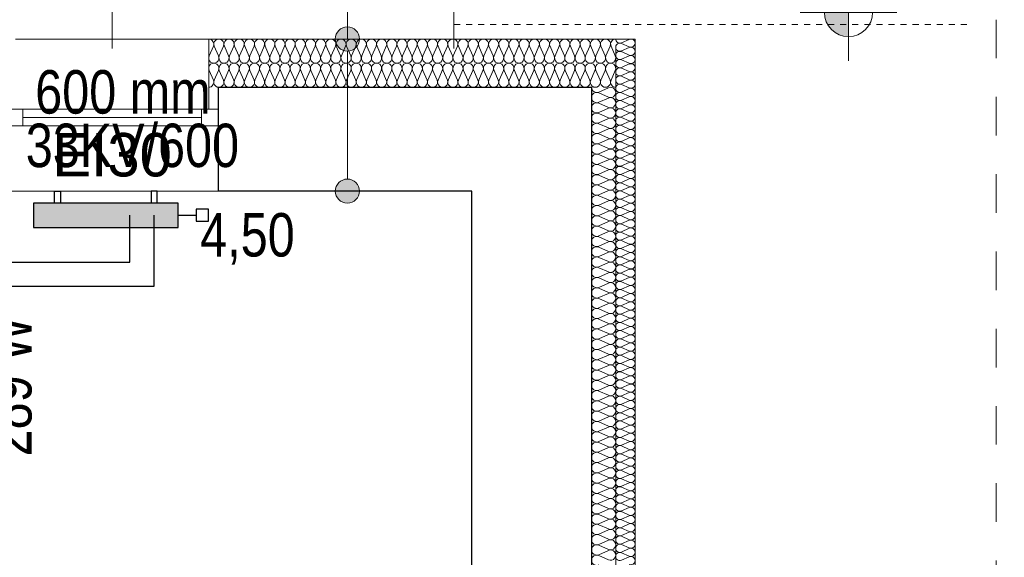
# Model space of a CAD drawing. Extents: x -440864 to -355682, y 13652 to 155872.
# Tile 82 of 179: x -417064 to -412985, y 68998 to 71224. Entities that reach past the tile are written whole.
import ezdxf
from ezdxf.lldxf.tags import DXFTag

# ---------------------------------------------------------------- set-up
doc = ezdxf.new("R2010")
doc.units = 0
doc.header["$MEASUREMENT"] = 0
doc.linetypes.add('Hidden Line', pattern=[50, 25, -25])
doc.linetypes.add('Przerywana', pattern=[320, 160, -160])
for name, color, linetype in [('#podkład', 252, 'Continuous'), ('Arch ocieplenie', 252, 'Continuous'), ('Arch opisy', 252, 'Continuous'), ('Inwent Izolacje', 252, 'Continuous'), ('INWENT RZĘDNE', 252, 'Continuous'), ('IS_Armatura_Therm', 7, 'SOLID'), ('IS_Grzejniki_Plan_rzut', 7, 'SOLID'), ('IS_Opisy_działek_Therm', 7, 'SOLID'), ('IS_Powrót', 5, 'DASH'), ('IS_Text_Armatury_Therm', 7, 'Continuous'), ('IS_Text_Odbiornikow_Therm', 7, 'Continuous'), ('IS_Zasilanie', 1, 'SOLID')]:
    doc.layers.add(name, color=color, linetype=linetype)
for name, color, linetype, lineweight in [('Arch ocieplenie_Nr_Pióra__44', 252, 'Continuous', 13), ('Arch opisy_Nr_Pióra__21', 252, 'Continuous', 9), ('Arch wykończenie_Nr_Pióra__3', 252, 'Continuous', 18), ('INWENT DACH_Nr_Pióra__21', 252, 'Continuous', 9), ('Inwent Izolacje_Nr_Pióra__44', 252, 'Continuous', 13), ('INWENT OPISY_Nr_Pióra__21', 252, 'Continuous', 9), ('INWENT OPISY_Nr_Pióra__9', 252, 'Continuous', 13), ('INWENT RZĘDNE_Nr_Pióra__21', 252, 'Continuous', 9), ('INWENT. OKNA_Nr_Pióra__5', 252, 'Continuous', 13), ('INWENT.ŚCIANY_Nr_Pióra__1', 252, 'Continuous', 25), ('INWENT.ŚCIANY_Nr_Pióra__2', 252, 'Continuous', 13), ('INWENT.ŚCIANY_Nr_Pióra__21', 252, 'Continuous', 9)]:
    doc.layers.add(name, color=color, linetype=linetype, lineweight=lineweight)
doc.styles.add('GENERATED_STYLE_2', font='txt')
doc.styles.add('GENERATED_STYLE_6', font='txt')
doc.styles.get("Standard").update_dxf_attribs({"font": 'arial.ttf', "width": 0.8, "bigfont": 'BIGFONT.SHX'})
tags = doc.linetypes.add('DASH', pattern=[15, 10, -5]).pattern_tags.tags
tags[6:7] = [DXFTag(74, 4), DXFTag(75, 0), DXFTag(340, '0'), DXFTag(46, 0.0), DXFTag(50, 0.0), DXFTag(44, 0.0), DXFTag(45, 0.0)]
tags[4:5] = [DXFTag(74, 4), DXFTag(75, 0), DXFTag(340, '0'), DXFTag(46, 0.0), DXFTag(50, 0.0), DXFTag(44, 0.0), DXFTag(45, 0.0)]
tags = doc.linetypes.add('SOLID', pattern=[10, 10, 0]).pattern_tags.tags
tags[6:7] = [DXFTag(74, 4), DXFTag(75, 0), DXFTag(340, '0'), DXFTag(46, 0.0), DXFTag(50, 0.0), DXFTag(44, 0.0), DXFTag(45, 0.0)]
tags[4:5] = [DXFTag(74, 4), DXFTag(75, 0), DXFTag(340, '0'), DXFTag(46, 0.0), DXFTag(50, 0.0), DXFTag(44, 0.0), DXFTag(45, 0.0)]

# ---------------------------------------------------------------- blocks, each defined once
blk = doc.blocks.new('Izolacja cieplna 14_186', base_point=(-414594.9, 57732.6))
at = {"layer": 'Arch ocieplenie_Nr_Pióra__44', "linetype": 'Continuous'}
for p, q in [((-414571.1, 72277), (-414538.8, 72291.2)), ((-414538.8, 72260), (-414571.1, 72274.2)), ((-414571.1, 72243), (-414538.8, 72257.2)), ((-414538.8, 72226), (-414571.1, 72240.2)), ((-414571.1, 72209), (-414538.8, 72223.1)), ((-414538.8, 72192), (-414571.1, 72206.1)), ((-414571.1, 72175), (-414538.8, 72189.1)), ((-414538.8, 72158), (-414571.1, 72172.1)), ((-414571.1, 72141), (-414538.8, 72155.1)), ((-414538.8, 72123.9), (-414571.1, 72138.1)), ((-414571.1, 72106.9), (-414538.8, 72121.1)), ((-414538.8, 72089.9), (-414571.1, 72104.1)), ((-414571.1, 72072.9), (-414538.8, 72087.1)), ((-414538.8, 72055.9), (-414571.1, 72070.1)), ((-414571.1, 72038.9), (-414538.8, 72053.1)), ((-414538.8, 72021.9), (-414571.1, 72036)), ((-414571.1, 72004.9), (-414538.8, 72019)), ((-414538.8, 71987.9), (-414571.1, 72002)), ((-414571.1, 71970.9), (-414538.8, 71985)), ((-414538.8, 71953.9), (-414571.1, 71968)), ((-414571.1, 71936.8), (-414538.8, 71951)), ((-414538.8, 71919.8), (-414571.1, 71934)), ((-414571.1, 71902.8), (-414538.8, 71917)), ((-414538.8, 71885.8), (-414571.1, 71900)), ((-414571.1, 71868.8), (-414538.8, 71883)), ((-414538.8, 71851.8), (-414571.1, 71865.9)), ((-414571.1, 71834.8), (-414538.8, 71848.9)), ((-414538.8, 71817.8), (-414571.1, 71831.9)), ((-414571.1, 71800.8), (-414538.8, 71814.9)), ((-414538.8, 71783.8), (-414571.1, 71797.9)), ((-414571.1, 71766.7), (-414538.8, 71780.9)), ((-414538.8, 71749.7), (-414571.1, 71763.9)), ((-414571.1, 71732.7), (-414538.8, 71746.9)), ((-414538.8, 71715.7), (-414571.1, 71729.9)), ((-414571.1, 71698.7), (-414538.8, 71712.9)), ((-414538.8, 71681.7), (-414571.1, 71695.9)), ((-414571.1, 71664.7), (-414538.8, 71678.8)), ((-414538.8, 71647.7), (-414571.1, 71661.8)), ((-414571.1, 71630.7), (-414538.8, 71644.8)), ((-414538.8, 71613.7), (-414571.1, 71627.8)), ((-414571.1, 71596.7), (-414538.8, 71610.8)), ((-414538.8, 71579.6), (-414571.1, 71593.8)), ((-414571.1, 71562.6), (-414538.8, 71576.8)), ((-414538.8, 71545.6), (-414571.1, 71559.8)), ((-414571.1, 71528.6), (-414538.8, 71542.8)), ((-414538.8, 71511.6), (-414571.1, 71525.8)), ((-414571.1, 71494.6), (-414538.8, 71508.8)), ((-414538.8, 71477.6), (-414571.1, 71491.7)), ((-414571.1, 71460.6), (-414538.8, 71474.7)), ((-414538.8, 71443.6), (-414571.1, 71457.7)), ((-414571.1, 71426.6), (-414538.8, 71440.7)), ((-414538.8, 71409.6), (-414571.1, 71423.7)), ((-414571.1, 71392.5), (-414538.8, 71406.7)), ((-414538.8, 71375.5), (-414571.1, 71389.7)), ((-414571.1, 71358.5), (-414538.8, 71372.7)), ((-414538.8, 71341.5), (-414571.1, 71355.7)), ((-414571.1, 71324.5), (-414538.8, 71338.7)), ((-414538.8, 71307.5), (-414571.1, 71321.6)), ((-414571.1, 71290.5), (-414538.8, 71304.6)), ((-414538.8, 71273.5), (-414571.1, 71287.6)), ((-414571.1, 71256.5), (-414538.8, 71270.6)), ((-414538.8, 71239.5), (-414571.1, 71253.6)), ((-414571.1, 71222.5), (-414538.8, 71236.6)), ((-414538.8, 71205.4), (-414571.1, 71219.6)), ((-414571.1, 71188.4), (-414538.8, 71202.6)), ((-414538.8, 71171.4), (-414571.1, 71185.6)), ((-414571.1, 71154.4), (-414538.8, 71168.6)), ((-414538.8, 71137.4), (-414571.1, 71151.6)), ((-414571.1, 71120.4), (-414538.8, 71134.5)), ((-414538.8, 71103.4), (-414571.1, 71117.5)), ((-414571.1, 71086.4), (-414538.8, 71100.5)), ((-414538.8, 71069.4), (-414571.1, 71083.5)), ((-414571.1, 71052.4), (-414538.8, 71066.5)), ((-414538.8, 71035.3), (-414571.1, 71049.5)), ((-414571.1, 71018.3), (-414538.8, 71032.5)), ((-414538.8, 71001.3), (-414571.1, 71015.5)), ((-414571.1, 70984.3), (-414538.8, 70998.5)), ((-414538.8, 70967.3), (-414571.1, 70981.5)), ((-414571.1, 70950.3), (-414538.8, 70964.5)), ((-414538.8, 70933.3), (-414571.1, 70947.4)), ((-414571.1, 70916.3), (-414538.8, 70930.4)), ((-414538.8, 70899.3), (-414571.1, 70913.4)), ((-414571.1, 70882.3), (-414538.8, 70896.4)), ((-414538.8, 70865.3), (-414571.1, 70879.4)), ((-414571.1, 70848.2), (-414538.8, 70862.4)), ((-414538.8, 70831.2), (-414571.1, 70845.4)), ((-414571.1, 70814.2), (-414538.8, 70828.4)), ((-414538.8, 70797.2), (-414571.1, 70811.4)), ((-414571.1, 70780.2), (-414538.8, 70794.4)), ((-414538.8, 70763.2), (-414571.1, 70777.4)), ((-414571.1, 70746.2), (-414538.8, 70760.3)), ((-414538.8, 70729.2), (-414571.1, 70743.3)), ((-414571.1, 70712.2), (-414538.8, 70726.3)), ((-414538.8, 70695.2), (-414571.1, 70709.3)), ((-414571.1, 70678.2), (-414538.8, 70692.3)), ((-414538.8, 70661.1), (-414571.1, 70675.3)), ((-414571.1, 70644.1), (-414538.8, 70658.3)), ((-414538.8, 70627.1), (-414571.1, 70641.3)), ((-414571.1, 70610.1), (-414538.8, 70624.3)), ((-414538.8, 70593.1), (-414571.1, 70607.3)), ((-414571.1, 70576.1), (-414538.8, 70590.2)), ((-414538.8, 70559.1), (-414571.1, 70573.2)), ((-414571.1, 70542.1), (-414538.8, 70556.2)), ((-414538.8, 70525.1), (-414571.1, 70539.2)), ((-414571.1, 70508.1), (-414538.8, 70522.2)), ((-414538.8, 70491), (-414571.1, 70505.2)), ((-414571.1, 70474), (-414538.8, 70488.2)), ((-414538.8, 70457), (-414571.1, 70471.2)), ((-414571.1, 70440), (-414538.8, 70454.2)), ((-414538.8, 70423), (-414571.1, 70437.2)), ((-414571.1, 70406), (-414538.8, 70420.2)), ((-414538.8, 70389), (-414571.1, 70403.1)), ((-414571.1, 70372), (-414538.8, 70386.1)), ((-414538.8, 70355), (-414571.1, 70369.1)), ((-414571.1, 70338), (-414538.8, 70352.1)), ((-414538.8, 70321), (-414571.1, 70335.1)), ((-414571.1, 70303.9), (-414538.8, 70318.1)), ((-414538.8, 70286.9), (-414571.1, 70301.1)), ((-414571.1, 70269.9), (-414538.8, 70284.1)), ((-414538.8, 70252.9), (-414571.1, 70267.1)), ((-414571.1, 70235.9), (-414538.8, 70250.1)), ((-414538.8, 70218.9), (-414571.1, 70233.1)), ((-414571.1, 70201.9), (-414538.8, 70216)), ((-414538.8, 70184.9), (-414571.1, 70199)), ((-414571.1, 70167.9), (-414538.8, 70182)), ((-414538.8, 70150.9), (-414571.1, 70165)), ((-414571.1, 70133.9), (-414538.8, 70148))]:
    blk.add_line(p, q, dxfattribs=at)
for centre, start_param, end_param in [((-414577.9, 72258.6), 4.299595, 8.266774), ((-414577.9, 72292.6), 6.283185, 8.266774), ((-414532, 72275.6), 1.158003, 5.125183), ((-414577.9, 72224.6), 4.299595, 8.266774), ((-414532, 72241.6), 1.158003, 5.125183), ((-414577.9, 72190.6), 4.299595, 8.266774), ((-414532, 72207.6), 1.158003, 5.125183), ((-414577.9, 72156.5), 4.299595, 8.266774), ((-414532, 72173.5), 1.158003, 5.125183), ((-414532, 72139.5), 1.158003, 5.125183), ((-414577.9, 72122.5), 4.299595, 8.266774), ((-414532, 72105.5), 1.158003, 5.125183), ((-414577.9, 72088.5), 4.299595, 8.266774), ((-414577.9, 72054.5), 4.299595, 8.266774), ((-414532, 72071.5), 1.158003, 5.125183), ((-414577.9, 72020.5), 4.299595, 8.266774), ((-414532, 72037.5), 1.158003, 5.125183), ((-414577.9, 71986.4), 4.299595, 8.266774), ((-414532, 72003.5), 1.158003, 5.125183), ((-414577.9, 71952.4), 4.299595, 8.266774), ((-414532, 71969.4), 1.158003, 5.125183), ((-414532, 71935.4), 1.158003, 5.125183), ((-414577.9, 71918.4), 4.299595, 8.266774), ((-414532, 71901.4), 1.158003, 5.125183), ((-414577.9, 71884.4), 4.299595, 8.266774), ((-414577.9, 71850.4), 4.299595, 8.266774), ((-414532, 71867.4), 1.158003, 5.125183), ((-414577.9, 71816.3), 4.299595, 8.266774), ((-414532, 71833.4), 1.158003, 5.125183), ((-414577.9, 71782.3), 4.299595, 8.266774), ((-414532, 71799.3), 1.158003, 5.125183), ((-414577.9, 71748.3), 4.299595, 8.266774), ((-414532, 71765.3), 1.158003, 5.125183), ((-414532, 71731.3), 1.158003, 5.125183), ((-414577.9, 71714.3), 4.299595, 8.266774), ((-414532, 71697.3), 1.158003, 5.125183), ((-414577.9, 71680.3), 4.299595, 8.266774), ((-414577.9, 71646.3), 4.299595, 8.266774), ((-414532, 71663.3), 1.158003, 5.125183), ((-414577.9, 71612.2), 4.299595, 8.266774), ((-414532, 71629.2), 1.158003, 5.125183), ((-414577.9, 71578.2), 4.299595, 8.266774), ((-414532, 71595.2), 1.158003, 5.125183), ((-414577.9, 71544.2), 4.299595, 8.266774), ((-414532, 71561.2), 1.158003, 5.125183), ((-414532, 71527.2), 1.158003, 5.125183), ((-414577.9, 71510.2), 4.299595, 8.266774), ((-414532, 71493.2), 1.158003, 5.125183), ((-414577.9, 71476.2), 4.299595, 8.266774), ((-414577.9, 71442.1), 4.299595, 8.266774), ((-414532, 71459.2), 1.158003, 5.125183), ((-414577.9, 71408.1), 4.299595, 8.266774), ((-414532, 71425.1), 1.158003, 5.125183), ((-414577.9, 71374.1), 4.299595, 8.266774), ((-414532, 71391.1), 1.158003, 5.125183), ((-414577.9, 71340.1), 4.299595, 8.266774), ((-414532, 71357.1), 1.158003, 5.125183), ((-414532, 71323.1), 1.158003, 5.125183), ((-414577.9, 71306.1), 4.299595, 8.266774), ((-414532, 71289.1), 1.158003, 5.125183), ((-414577.9, 71272), 4.299595, 8.266774), ((-414577.9, 71238), 4.299595, 8.266774), ((-414532, 71255), 1.158003, 5.125183), ((-414577.9, 71204), 4.299595, 8.266774), ((-414532, 71221), 1.158003, 5.125183), ((-414577.9, 71170), 4.299595, 8.266774), ((-414532, 71187), 1.158003, 5.125183), ((-414577.9, 71136), 4.299595, 8.266774), ((-414532, 71153), 1.158003, 5.125183), ((-414532, 71119), 1.158003, 5.125183), ((-414577.9, 71102), 4.299595, 8.266774), ((-414532, 71084.9), 1.158003, 5.125183), ((-414577.9, 71067.9), 4.299595, 8.266774), ((-414577.9, 71033.9), 4.299595, 8.266774), ((-414532, 71050.9), 1.158003, 5.125183), ((-414577.9, 70999.9), 4.299595, 8.266774), ((-414532, 71016.9), 1.158003, 5.125183), ((-414577.9, 70965.9), 4.299595, 8.266774), ((-414532, 70982.9), 1.158003, 5.125183), ((-414577.9, 70931.9), 4.299595, 8.266774), ((-414532, 70948.9), 1.158003, 5.125183), ((-414532, 70914.9), 1.158003, 5.125183), ((-414577.9, 70897.8), 4.299595, 8.266774), ((-414532, 70880.8), 1.158003, 5.125183), ((-414577.9, 70863.8), 4.299595, 8.266774), ((-414577.9, 70829.8), 4.299595, 8.266774), ((-414532, 70846.8), 1.158003, 5.125183), ((-414577.9, 70795.8), 4.299595, 8.266774), ((-414532, 70812.8), 1.158003, 5.125183), ((-414577.9, 70761.8), 4.299595, 8.266774), ((-414532, 70778.8), 1.158003, 5.125183), ((-414577.9, 70727.8), 4.299595, 8.266774), ((-414532, 70744.8), 1.158003, 5.125183), ((-414532, 70710.7), 1.158003, 5.125183), ((-414577.9, 70693.7), 4.299595, 8.266774), ((-414532, 70676.7), 1.158003, 5.125183), ((-414577.9, 70659.7), 4.299595, 8.266774), ((-414577.9, 70625.7), 4.299595, 8.266774), ((-414532, 70642.7), 1.158003, 5.125183), ((-414577.9, 70591.7), 4.299595, 8.266774), ((-414532, 70608.7), 1.158003, 5.125183), ((-414577.9, 70557.7), 4.299595, 8.266774), ((-414532, 70574.7), 1.158003, 5.125183), ((-414577.9, 70523.6), 4.299595, 8.266774), ((-414532, 70540.6), 1.158003, 5.125183), ((-414532, 70506.6), 1.158003, 5.125183), ((-414577.9, 70489.6), 4.299595, 8.266774), ((-414532, 70472.6), 1.158003, 5.125183), ((-414577.9, 70455.6), 4.299595, 8.266774), ((-414577.9, 70421.6), 4.299595, 8.266774), ((-414532, 70438.6), 1.158003, 5.125183), ((-414577.9, 70387.6), 4.299595, 8.266774), ((-414532, 70404.6), 1.158003, 5.125183), ((-414577.9, 70353.5), 4.299595, 8.266774), ((-414532, 70370.6), 1.158003, 5.125183), ((-414577.9, 70319.5), 4.299595, 8.266774), ((-414532, 70336.5), 1.158003, 5.125183), ((-414532, 70302.5), 1.158003, 5.125183), ((-414577.9, 70285.5), 4.299595, 8.266774), ((-414532, 70268.5), 1.158003, 5.125183), ((-414577.9, 70251.5), 4.299595, 8.266774), ((-414577.9, 70217.5), 4.299595, 8.266774), ((-414532, 70234.5), 1.158003, 5.125183), ((-414577.9, 70183.5), 4.299595, 8.266774), ((-414532, 70200.5), 1.158003, 5.125183), ((-414577.9, 70149.4), 4.299595, 8.266774), ((-414532, 70166.4), 1.158003, 5.125183), ((-414532, 70132.4), 1.158003, 5.125183)]:
    blk.add_ellipse(centre, major_axis=(-17, 0), ratio=0.999704, start_param=start_param, end_param=end_param, dxfattribs=at)
blk = doc.blocks.new('Izolacja cieplna 14_187', base_point=(-416280.9, 72292.6))
at = {"layer": 'Arch ocieplenie_Nr_Pióra__44', "linetype": 'Continuous'}
for p, q in [((-416279.2, 72222.4), (-416261.6, 72262.8)), ((-416258.1, 72262.8), (-416240.5, 72222.4)), ((-416237, 72222.4), (-416219.5, 72262.8)), ((-416215.9, 72262.8), (-416198.4, 72222.4)), ((-416194.9, 72222.4), (-416177.3, 72262.8)), ((-416173.8, 72262.8), (-416156.2, 72222.4)), ((-416152.7, 72222.4), (-416135.2, 72262.8)), ((-416131.6, 72262.8), (-416114.1, 72222.4)), ((-416110.6, 72222.4), (-416093, 72262.8)), ((-416089.5, 72262.8), (-416072, 72222.4)), ((-416068.4, 72222.4), (-416050.9, 72262.8)), ((-416047.3, 72262.8), (-416029.8, 72222.4)), ((-416026.3, 72222.4), (-416008.7, 72262.8)), ((-416005.2, 72262.8), (-415987.7, 72222.4)), ((-415984.1, 72222.4), (-415966.6, 72262.8)), ((-415963, 72262.8), (-415945.5, 72222.4)), ((-415942, 72222.4), (-415924.4, 72262.8)), ((-415920.9, 72262.8), (-415903.4, 72222.4)), ((-415899.8, 72222.4), (-415882.3, 72262.8)), ((-415878.7, 72262.8), (-415861.2, 72222.4)), ((-415857.7, 72222.4), (-415840.1, 72262.8)), ((-415836.6, 72262.8), (-415819.1, 72222.4)), ((-415815.5, 72222.4), (-415798, 72262.8)), ((-415794.4, 72262.8), (-415776.9, 72222.4)), ((-415773.4, 72222.4), (-415755.8, 72262.8)), ((-415752.3, 72262.8), (-415734.8, 72222.4)), ((-415731.2, 72222.4), (-415713.7, 72262.8)), ((-415710.1, 72262.8), (-415692.6, 72222.4)), ((-415689.1, 72222.4), (-415671.5, 72262.8)), ((-415668, 72262.8), (-415650.5, 72222.4)), ((-415646.9, 72222.4), (-415629.4, 72262.8)), ((-415625.8, 72262.8), (-415608.3, 72222.4)), ((-415604.8, 72222.4), (-415587.2, 72262.8)), ((-415583.7, 72262.8), (-415566.2, 72222.4)), ((-415562.6, 72222.4), (-415545.1, 72262.8)), ((-415541.5, 72262.8), (-415524, 72222.4)), ((-415520.5, 72222.4), (-415502.9, 72262.8)), ((-415499.4, 72262.8), (-415481.9, 72222.4)), ((-415478.3, 72222.4), (-415460.8, 72262.8)), ((-415457.2, 72262.8), (-415439.7, 72222.4)), ((-415436.2, 72222.4), (-415418.6, 72262.8)), ((-415415.1, 72262.8), (-415397.6, 72222.4)), ((-415394, 72222.4), (-415376.5, 72262.8)), ((-415372.9, 72262.8), (-415355.4, 72222.4)), ((-415351.9, 72222.4), (-415334.3, 72262.8)), ((-415330.8, 72262.8), (-415313.3, 72222.4)), ((-415309.7, 72222.4), (-415292.2, 72262.8)), ((-415288.6, 72262.8), (-415271.1, 72222.4)), ((-415267.6, 72222.4), (-415250, 72262.8)), ((-415246.5, 72262.8), (-415229, 72222.4)), ((-415225.4, 72222.4), (-415207.9, 72262.8)), ((-415204.3, 72262.8), (-415186.8, 72222.4)), ((-415183.3, 72222.4), (-415165.7, 72262.8)), ((-415162.2, 72262.8), (-415144.7, 72222.4)), ((-415141.1, 72222.4), (-415123.6, 72262.8)), ((-415120, 72262.8), (-415102.5, 72222.4)), ((-415099, 72222.4), (-415081.4, 72262.8)), ((-415077.9, 72262.8), (-415060.4, 72222.4)), ((-415056.8, 72222.4), (-415039.3, 72262.8)), ((-415035.7, 72262.8), (-415018.2, 72222.4)), ((-415014.7, 72222.4), (-414997.1, 72262.8)), ((-414993.6, 72262.8), (-414976.1, 72222.4)), ((-414972.5, 72222.4), (-414955, 72262.8)), ((-414951.4, 72262.8), (-414933.9, 72222.4)), ((-414930.4, 72222.4), (-414912.8, 72262.8)), ((-414909.3, 72262.8), (-414891.8, 72222.4)), ((-414888.2, 72222.4), (-414870.7, 72262.8)), ((-414867.1, 72262.8), (-414849.6, 72222.4)), ((-414846.1, 72222.4), (-414828.5, 72262.8)), ((-414825, 72262.8), (-414807.5, 72222.4)), ((-414803.9, 72222.4), (-414786.4, 72262.8)), ((-414782.8, 72262.8), (-414765.3, 72222.4)), ((-414761.8, 72222.4), (-414744.2, 72262.8)), ((-414740.7, 72262.8), (-414723.2, 72222.4)), ((-414719.6, 72222.4), (-414702.1, 72262.8)), ((-414698.6, 72262.8), (-414681, 72222.4)), ((-414677.5, 72222.4), (-414659.9, 72262.8)), ((-414656.4, 72262.8), (-414638.9, 72222.4)), ((-414635.3, 72222.4), (-414617.8, 72262.8)), ((-414614.3, 72262.8), (-414596.7, 72222.4))]:
    blk.add_line(p, q, dxfattribs=at)
for centre, start_param, end_param in [((-416280.9, 72271.3), 4.299596, 6.283185), ((-416238.8, 72271.3), 4.299595, 8.266774), ((-416196.6, 72271.3), 4.299595, 8.266774), ((-416154.5, 72271.3), 4.299595, 8.266774), ((-416112.3, 72271.3), 4.299595, 8.266774), ((-416070.2, 72271.3), 4.299595, 8.266774), ((-416028, 72271.3), 4.299595, 8.266774), ((-415985.9, 72271.3), 4.299595, 8.266774), ((-415943.7, 72271.3), 4.299595, 8.266774), ((-415901.6, 72271.3), 4.299595, 8.266774), ((-415859.4, 72271.3), 4.299595, 8.266774), ((-415817.3, 72271.3), 4.299595, 8.266774), ((-415775.1, 72271.3), 4.299595, 8.266774), ((-415733, 72271.3), 4.299595, 8.266774), ((-415690.8, 72271.3), 4.299595, 8.266774), ((-415648.7, 72271.3), 4.299595, 8.266774), ((-415606.5, 72271.3), 4.299595, 8.266774), ((-415564.4, 72271.3), 4.299595, 8.266774), ((-415522.2, 72271.3), 4.299595, 8.266774), ((-415480.1, 72271.3), 4.299595, 8.266774), ((-415437.9, 72271.3), 4.299595, 8.266774), ((-415395.8, 72271.3), 4.299595, 8.266774), ((-415353.6, 72271.3), 4.299595, 8.266774), ((-415311.5, 72271.3), 4.299595, 8.266774), ((-415269.3, 72271.3), 4.299595, 8.266774), ((-415227.2, 72271.3), 4.299595, 8.266774), ((-415185, 72271.3), 4.299595, 8.266774), ((-415142.9, 72271.3), 4.299595, 8.266774), ((-415100.7, 72271.3), 4.299595, 8.266774), ((-415058.6, 72271.3), 4.299595, 8.266774), ((-415016.4, 72271.3), 4.299595, 8.266774), ((-414974.3, 72271.3), 4.299595, 8.266774), ((-414932.1, 72271.3), 4.299595, 8.266774), ((-414890, 72271.3), 4.299595, 8.266774), ((-414847.8, 72271.3), 4.299595, 8.266774), ((-414805.7, 72271.3), 4.299595, 8.266774), ((-414763.5, 72271.3), 4.299595, 8.266774), ((-414721.4, 72271.3), 4.299595, 8.266774), ((-414679.2, 72271.3), 4.299595, 8.266774), ((-414637.1, 72271.3), 4.299595, 8.266774), ((-414594.9, 72271.3), 6.283185, 8.266774), ((-416259.9, 72213.9), 1.158003, 5.125183), ((-416217.7, 72213.9), 1.158003, 5.125183), ((-416175.6, 72213.9), 1.158003, 5.125183), ((-416133.4, 72213.9), 1.158003, 5.125183), ((-416091.3, 72213.9), 1.158003, 5.125183), ((-416049.1, 72213.9), 1.158003, 5.125183), ((-416007, 72213.9), 1.158003, 5.125183), ((-415964.8, 72213.9), 1.158003, 5.125183), ((-415922.7, 72213.9), 1.158003, 5.125183), ((-415880.5, 72213.9), 1.158003, 5.125183), ((-415838.4, 72213.9), 1.158003, 5.125183), ((-415796.2, 72213.9), 1.158003, 5.125183), ((-415754.1, 72213.9), 1.158003, 5.125183), ((-415711.9, 72213.9), 1.158003, 5.125183), ((-415669.8, 72213.9), 1.158003, 5.125183), ((-415627.6, 72213.9), 1.158003, 5.125183), ((-415585.5, 72213.9), 1.158003, 5.125183), ((-415543.3, 72213.9), 1.158003, 5.125183), ((-415501.2, 72213.9), 1.158003, 5.125183), ((-415459, 72213.9), 1.158003, 5.125183), ((-415416.9, 72213.9), 1.158003, 5.125183), ((-415374.7, 72213.9), 1.158003, 5.125183), ((-415332.6, 72213.9), 1.158003, 5.125183), ((-415290.4, 72213.9), 1.158003, 5.125183), ((-415248.3, 72213.9), 1.158003, 5.125183), ((-415206.1, 72213.9), 1.158003, 5.125183), ((-415164, 72213.9), 1.158003, 5.125183), ((-415121.8, 72213.9), 1.158003, 5.125183), ((-415079.7, 72213.9), 1.158003, 5.125183), ((-415037.5, 72213.9), 1.158003, 5.125183), ((-414995.4, 72213.9), 1.158003, 5.125183), ((-414953.2, 72213.9), 1.158003, 5.125183), ((-414911.1, 72213.9), 1.158003, 5.125183), ((-414868.9, 72213.9), 1.158003, 5.125183), ((-414826.8, 72213.9), 1.158003, 5.125183), ((-414784.6, 72213.9), 1.158003, 5.125183), ((-414742.5, 72213.9), 1.158003, 5.125183), ((-414700.3, 72213.9), 1.158003, 5.125183), ((-414658.2, 72213.9), 1.158003, 5.125183), ((-414616, 72213.9), 1.158003, 5.125183)]:
    blk.add_ellipse(centre, major_axis=(0, 21.3), ratio=0.990923, start_param=start_param, end_param=end_param, dxfattribs=at)
blk = doc.blocks.new('Izolacja cieplna 14_327', base_point=(-416280.9, 72092.6))
at = {"layer": 'Inwent Izolacje_Nr_Pióra__44', "linetype": 'Continuous'}
for p, q in [((-416279.2, 72162.8), (-416261.6, 72122.4)), ((-416258.1, 72122.4), (-416240.5, 72162.8)), ((-416237, 72162.8), (-416219.5, 72122.4)), ((-416215.9, 72122.4), (-416198.4, 72162.8)), ((-416194.9, 72162.8), (-416177.3, 72122.4)), ((-416173.8, 72122.4), (-416156.2, 72162.8)), ((-416152.7, 72162.8), (-416135.2, 72122.4)), ((-416131.6, 72122.4), (-416114.1, 72162.8)), ((-416110.6, 72162.8), (-416093, 72122.4)), ((-416089.5, 72122.4), (-416072, 72162.8)), ((-416068.4, 72162.8), (-416050.9, 72122.4)), ((-416047.3, 72122.4), (-416029.8, 72162.8)), ((-416026.3, 72162.8), (-416008.7, 72122.4)), ((-416005.2, 72122.4), (-415987.7, 72162.8)), ((-415984.1, 72162.8), (-415966.6, 72122.4)), ((-415963, 72122.4), (-415945.5, 72162.8)), ((-415942, 72162.8), (-415924.4, 72122.4)), ((-415920.9, 72122.4), (-415903.4, 72162.8)), ((-415899.8, 72162.8), (-415882.3, 72122.4)), ((-415878.7, 72122.4), (-415861.2, 72162.8)), ((-415857.7, 72162.8), (-415840.1, 72122.4)), ((-415836.6, 72122.4), (-415819.1, 72162.8)), ((-415815.5, 72162.8), (-415798, 72122.4)), ((-415794.4, 72122.4), (-415776.9, 72162.8)), ((-415773.4, 72162.8), (-415755.8, 72122.4)), ((-415752.3, 72122.4), (-415734.8, 72162.8)), ((-415731.2, 72162.8), (-415713.7, 72122.4)), ((-415710.1, 72122.4), (-415692.6, 72162.8)), ((-415689.1, 72162.8), (-415671.5, 72122.4)), ((-415668, 72122.4), (-415650.5, 72162.8)), ((-415646.9, 72162.8), (-415629.4, 72122.4)), ((-415625.8, 72122.4), (-415608.3, 72162.8)), ((-415604.8, 72162.8), (-415587.2, 72122.4)), ((-415583.7, 72122.4), (-415566.2, 72162.8)), ((-415562.6, 72162.8), (-415545.1, 72122.4)), ((-415541.5, 72122.4), (-415524, 72162.8)), ((-415520.5, 72162.8), (-415502.9, 72122.4)), ((-415499.4, 72122.4), (-415481.9, 72162.8)), ((-415478.3, 72162.8), (-415460.8, 72122.4)), ((-415457.2, 72122.4), (-415439.7, 72162.8)), ((-415436.2, 72162.8), (-415418.6, 72122.4)), ((-415415.1, 72122.4), (-415397.6, 72162.8)), ((-415394, 72162.8), (-415376.5, 72122.4)), ((-415372.9, 72122.4), (-415355.4, 72162.8)), ((-415351.9, 72162.8), (-415334.3, 72122.4)), ((-415330.8, 72122.4), (-415313.3, 72162.8)), ((-415309.7, 72162.8), (-415292.2, 72122.4)), ((-415288.6, 72122.4), (-415271.1, 72162.8)), ((-415267.6, 72162.8), (-415250, 72122.4)), ((-415246.5, 72122.4), (-415229, 72162.8)), ((-415225.4, 72162.8), (-415207.9, 72122.4)), ((-415204.3, 72122.4), (-415186.8, 72162.8)), ((-415183.3, 72162.8), (-415165.7, 72122.4)), ((-415162.2, 72122.4), (-415144.7, 72162.8)), ((-415141.1, 72162.8), (-415123.6, 72122.4)), ((-415120, 72122.4), (-415102.5, 72162.8)), ((-415099, 72162.8), (-415081.4, 72122.4)), ((-415077.9, 72122.4), (-415060.4, 72162.8)), ((-415056.8, 72162.8), (-415039.3, 72122.4)), ((-415035.7, 72122.4), (-415018.2, 72162.8)), ((-415014.7, 72162.8), (-414997.1, 72122.4)), ((-414993.6, 72122.4), (-414976.1, 72162.8)), ((-414972.5, 72162.8), (-414955, 72122.4)), ((-414951.4, 72122.4), (-414933.9, 72162.8)), ((-414930.4, 72162.8), (-414912.8, 72122.4)), ((-414909.3, 72122.4), (-414891.8, 72162.8)), ((-414888.2, 72162.8), (-414870.7, 72122.4)), ((-414867.1, 72122.4), (-414849.6, 72162.8)), ((-414846.1, 72162.8), (-414828.5, 72122.4)), ((-414825, 72122.4), (-414807.5, 72162.8)), ((-414803.9, 72162.8), (-414786.4, 72122.4)), ((-414782.8, 72122.4), (-414765.3, 72162.8)), ((-414761.8, 72162.8), (-414744.2, 72122.4)), ((-414740.7, 72122.4), (-414723.2, 72162.8)), ((-414719.6, 72162.8), (-414702.1, 72122.4)), ((-414698.6, 72122.4), (-414681, 72162.8)), ((-414677.5, 72162.8), (-414659.9, 72122.4)), ((-414656.4, 72122.4), (-414638.9, 72162.8)), ((-414635.3, 72162.8), (-414617.8, 72122.4)), ((-414614.3, 72122.4), (-414596.7, 72162.8))]:
    blk.add_line(p, q, dxfattribs=at)
for centre, start_param, end_param in [((-416259.9, 72171.3), 4.299595, 8.266775), ((-416217.7, 72171.3), 4.299595, 8.266775), ((-416175.6, 72171.3), 4.299595, 8.266775), ((-416133.4, 72171.3), 4.299595, 8.266775), ((-416091.3, 72171.3), 4.299595, 8.266775), ((-416049.1, 72171.3), 4.299595, 8.266775), ((-416007, 72171.3), 4.299595, 8.266775), ((-415964.8, 72171.3), 4.299595, 8.266775), ((-415922.7, 72171.3), 4.299595, 8.266775), ((-415880.5, 72171.3), 4.299595, 8.266775), ((-415838.4, 72171.3), 4.299595, 8.266775), ((-415796.2, 72171.3), 4.299595, 8.266775), ((-415754.1, 72171.3), 4.299595, 8.266775), ((-415711.9, 72171.3), 4.299595, 8.266775), ((-415669.8, 72171.3), 4.299595, 8.266775), ((-415627.6, 72171.3), 4.299595, 8.266775), ((-415585.5, 72171.3), 4.299595, 8.266775), ((-415543.3, 72171.3), 4.299595, 8.266775), ((-415501.2, 72171.3), 4.299595, 8.266775), ((-415459, 72171.3), 4.299595, 8.266775), ((-415416.9, 72171.3), 4.299595, 8.266775), ((-415374.7, 72171.3), 4.299595, 8.266775), ((-415332.6, 72171.3), 4.299595, 8.266775), ((-415290.4, 72171.3), 4.299595, 8.266775), ((-415248.3, 72171.3), 4.299595, 8.266775), ((-415206.1, 72171.3), 4.299595, 8.266775), ((-415164, 72171.3), 4.299595, 8.266775), ((-415121.8, 72171.3), 4.299595, 8.266775), ((-415079.7, 72171.3), 4.299595, 8.266775), ((-415037.5, 72171.3), 4.299595, 8.266775), ((-414995.4, 72171.3), 4.299595, 8.266775), ((-414953.2, 72171.3), 4.299595, 8.266775), ((-414911.1, 72171.3), 4.299595, 8.266775), ((-414868.9, 72171.3), 4.299595, 8.266775), ((-414826.8, 72171.3), 4.299595, 8.266775), ((-414784.6, 72171.3), 4.299595, 8.266775), ((-414742.5, 72171.3), 4.299595, 8.266775), ((-414700.3, 72171.3), 4.299595, 8.266775), ((-414658.2, 72171.3), 4.299595, 8.266775), ((-414616, 72171.3), 4.299595, 8.266775), ((-416280.9, 72113.9), 3.141593, 5.125182), ((-416238.8, 72113.9), 1.158004, 5.125183), ((-416196.6, 72113.9), 1.158004, 5.125183), ((-416154.5, 72113.9), 1.158004, 5.125183), ((-416112.3, 72113.9), 1.158004, 5.125183), ((-416070.2, 72113.9), 1.158004, 5.125183), ((-416028, 72113.9), 1.158004, 5.125183), ((-415985.9, 72113.9), 1.158004, 5.125183), ((-415943.7, 72113.9), 1.158004, 5.125183), ((-415901.6, 72113.9), 1.158004, 5.125183), ((-415859.4, 72113.9), 1.158004, 5.125183), ((-415817.3, 72113.9), 1.158004, 5.125183), ((-415775.1, 72113.9), 1.158004, 5.125183), ((-415733, 72113.9), 1.158004, 5.125183), ((-415690.8, 72113.9), 1.158004, 5.125183), ((-415648.7, 72113.9), 1.158004, 5.125183), ((-415606.5, 72113.9), 1.158004, 5.125183), ((-415564.4, 72113.9), 1.158004, 5.125183), ((-415522.2, 72113.9), 1.158004, 5.125183), ((-415480.1, 72113.9), 1.158004, 5.125183), ((-415437.9, 72113.9), 1.158004, 5.125183), ((-415395.8, 72113.9), 1.158004, 5.125183), ((-415353.6, 72113.9), 1.158004, 5.125183), ((-415311.5, 72113.9), 1.158004, 5.125183), ((-415269.3, 72113.9), 1.158004, 5.125183), ((-415227.2, 72113.9), 1.158004, 5.125183), ((-415185, 72113.9), 1.158004, 5.125183), ((-415142.9, 72113.9), 1.158004, 5.125183), ((-415100.7, 72113.9), 1.158004, 5.125183), ((-415058.6, 72113.9), 1.158004, 5.125183), ((-415016.4, 72113.9), 1.158004, 5.125183), ((-414974.3, 72113.9), 1.158004, 5.125183), ((-414932.1, 72113.9), 1.158004, 5.125183), ((-414890, 72113.9), 1.158004, 5.125183), ((-414847.8, 72113.9), 1.158004, 5.125183), ((-414805.7, 72113.9), 1.158004, 5.125183), ((-414763.5, 72113.9), 1.158004, 5.125183), ((-414721.4, 72113.9), 1.158004, 5.125183), ((-414679.2, 72113.9), 1.158004, 5.125183), ((-414637.1, 72113.9), 1.158004, 5.125183), ((-414594.9, 72113.9), 1.158004, 3.141593)]:
    blk.add_ellipse(centre, major_axis=(0, 21.3), ratio=0.990923, start_param=start_param, end_param=end_param, dxfattribs=at)
blk = doc.blocks.new('Izolacja cieplna 14_328', base_point=(-414694.9, 72092.6))
at = {"layer": 'Inwent Izolacje_Nr_Pióra__44', "linetype": 'Continuous'}
for p, q in [((-414624.7, 72090.8), (-414665.1, 72073.1)), ((-414665.1, 72069.5), (-414624.7, 72051.8)), ((-414624.7, 72048.2), (-414665.1, 72030.5)), ((-414665.1, 72026.9), (-414624.7, 72009.2)), ((-414624.7, 72005.7), (-414665.1, 71987.9)), ((-414665.1, 71984.4), (-414624.7, 71966.7)), ((-414624.7, 71963.1), (-414665.1, 71945.4)), ((-414665.1, 71941.8), (-414624.7, 71924.1)), ((-414624.7, 71920.5), (-414665.1, 71902.8)), ((-414665.1, 71899.2), (-414624.7, 71881.5)), ((-414624.7, 71877.9), (-414665.1, 71860.2)), ((-414665.1, 71856.6), (-414624.7, 71838.9)), ((-414624.7, 71835.3), (-414665.1, 71817.6)), ((-414665.1, 71814), (-414624.7, 71796.3)), ((-414624.7, 71792.7), (-414665.1, 71775)), ((-414665.1, 71771.5), (-414624.7, 71753.7)), ((-414624.7, 71750.2), (-414665.1, 71732.4)), ((-414665.1, 71728.9), (-414624.7, 71711.2)), ((-414624.7, 71707.6), (-414665.1, 71689.9)), ((-414665.1, 71686.3), (-414624.7, 71668.6)), ((-414624.7, 71665), (-414665.1, 71647.3)), ((-414665.1, 71643.7), (-414624.7, 71626)), ((-414624.7, 71622.4), (-414665.1, 71604.7)), ((-414665.1, 71601.1), (-414624.7, 71583.4)), ((-414624.7, 71579.8), (-414665.1, 71562.1)), ((-414665.1, 71558.5), (-414624.7, 71540.8)), ((-414624.7, 71537.2), (-414665.1, 71519.5)), ((-414665.1, 71516), (-414624.7, 71498.2)), ((-414624.7, 71494.7), (-414665.1, 71477)), ((-414665.1, 71473.4), (-414624.7, 71455.7)), ((-414624.7, 71452.1), (-414665.1, 71434.4)), ((-414665.1, 71430.8), (-414624.7, 71413.1)), ((-414624.7, 71409.5), (-414665.1, 71391.8)), ((-414665.1, 71388.2), (-414624.7, 71370.5)), ((-414624.7, 71366.9), (-414665.1, 71349.2)), ((-414665.1, 71345.6), (-414624.7, 71327.9)), ((-414624.7, 71324.3), (-414665.1, 71306.6)), ((-414665.1, 71303), (-414624.7, 71285.3)), ((-414624.7, 71281.8), (-414665.1, 71264)), ((-414665.1, 71260.5), (-414624.7, 71242.7)), ((-414624.7, 71239.2), (-414665.1, 71221.5)), ((-414665.1, 71217.9), (-414624.7, 71200.2)), ((-414624.7, 71196.6), (-414665.1, 71178.9)), ((-414665.1, 71175.3), (-414624.7, 71157.6)), ((-414624.7, 71154), (-414665.1, 71136.3)), ((-414665.1, 71132.7), (-414624.7, 71115)), ((-414624.7, 71111.4), (-414665.1, 71093.7)), ((-414665.1, 71090.1), (-414624.7, 71072.4)), ((-414624.7, 71068.8), (-414665.1, 71051.1)), ((-414665.1, 71047.5), (-414624.7, 71029.8)), ((-414624.7, 71026.3), (-414665.1, 71008.5)), ((-414665.1, 71005), (-414624.7, 70987.3)), ((-414624.7, 70983.7), (-414665.1, 70966)), ((-414665.1, 70962.4), (-414624.7, 70944.7)), ((-414624.7, 70941.1), (-414665.1, 70923.4)), ((-414665.1, 70919.8), (-414624.7, 70902.1)), ((-414624.7, 70898.5), (-414665.1, 70880.8)), ((-414665.1, 70877.2), (-414624.7, 70859.5)), ((-414624.7, 70855.9), (-414665.1, 70838.2)), ((-414665.1, 70834.6), (-414624.7, 70816.9)), ((-414624.7, 70813.3), (-414665.1, 70795.6)), ((-414665.1, 70792.1), (-414624.7, 70774.3)), ((-414624.7, 70770.8), (-414665.1, 70753)), ((-414665.1, 70749.5), (-414624.7, 70731.8)), ((-414624.7, 70728.2), (-414665.1, 70710.5)), ((-414665.1, 70706.9), (-414624.7, 70689.2)), ((-414624.7, 70685.6), (-414665.1, 70667.9)), ((-414665.1, 70664.3), (-414624.7, 70646.6)), ((-414624.7, 70643), (-414665.1, 70625.3)), ((-414665.1, 70621.7), (-414624.7, 70604)), ((-414624.7, 70600.4), (-414665.1, 70582.7)), ((-414665.1, 70579.1), (-414624.7, 70561.4)), ((-414624.7, 70557.8), (-414665.1, 70540.1)), ((-414665.1, 70536.6), (-414624.7, 70518.8)), ((-414624.7, 70515.3), (-414665.1, 70497.6)), ((-414665.1, 70494), (-414624.7, 70476.3)), ((-414624.7, 70472.7), (-414665.1, 70455)), ((-414665.1, 70451.4), (-414624.7, 70433.7)), ((-414624.7, 70430.1), (-414665.1, 70412.4)), ((-414665.1, 70408.8), (-414624.7, 70391.1)), ((-414624.7, 70387.5), (-414665.1, 70369.8)), ((-414665.1, 70366.2), (-414624.7, 70348.5)), ((-414624.7, 70344.9), (-414665.1, 70327.2)), ((-414665.1, 70323.6), (-414624.7, 70305.9)), ((-414624.7, 70302.4), (-414665.1, 70284.6)), ((-414665.1, 70281.1), (-414624.7, 70263.3)), ((-414624.7, 70259.8), (-414665.1, 70242.1)), ((-414665.1, 70238.5), (-414624.7, 70220.8)), ((-414624.7, 70217.2), (-414665.1, 70199.5)), ((-414665.1, 70195.9), (-414624.7, 70178.2)), ((-414624.7, 70174.6), (-414665.1, 70156.9)), ((-414665.1, 70153.3), (-414624.7, 70135.6))]:
    blk.add_line(p, q, dxfattribs=at)
for centre, start_param, end_param in [((-414673.7, 72050), 2.7288, 6.695979), ((-414673.7, 72092.6), 4.712389, 6.695979), ((-414616.2, 72071.3), 5.870392, 9.837571), ((-414673.7, 72007.4), 2.7288, 6.695979), ((-414616.2, 72028.7), 5.870392, 9.837571), ((-414616.2, 71986.2), 5.870392, 9.837571), ((-414673.7, 71964.9), 2.7288, 6.695979), ((-414616.2, 71943.6), 5.870392, 9.837571), ((-414673.7, 71922.3), 2.7288, 6.695979), ((-414616.2, 71901), 5.870392, 9.837571), ((-414673.7, 71879.7), 2.7288, 6.695979), ((-414616.2, 71858.4), 5.870392, 9.837571), ((-414673.7, 71837.1), 2.7288, 6.695979), ((-414616.2, 71815.8), 5.870392, 9.837571), ((-414673.7, 71794.5), 2.7288, 6.695979), ((-414616.2, 71773.2), 5.870392, 9.837571), ((-414673.7, 71752), 2.7288, 6.695979), ((-414616.2, 71730.7), 5.870392, 9.837571), ((-414673.7, 71709.4), 2.7288, 6.695979), ((-414616.2, 71688.1), 5.870392, 9.837571), ((-414673.7, 71666.8), 2.7288, 6.695979), ((-414616.2, 71645.5), 5.870392, 9.837571), ((-414673.7, 71624.2), 2.7288, 6.695979), ((-414616.2, 71602.9), 5.870392, 9.837571), ((-414673.7, 71581.6), 2.7288, 6.695979), ((-414616.2, 71560.3), 5.870392, 9.837571), ((-414673.7, 71539), 2.7288, 6.695979), ((-414616.2, 71517.7), 5.870392, 9.837571), ((-414673.7, 71496.5), 2.7288, 6.695979), ((-414673.7, 71453.9), 2.7288, 6.695979), ((-414616.2, 71475.2), 5.870392, 9.837571), ((-414673.7, 71411.3), 2.7288, 6.695979), ((-414616.2, 71432.6), 5.870392, 9.837571), ((-414673.7, 71368.7), 2.7288, 6.695979), ((-414616.2, 71390), 5.870392, 9.837571), ((-414673.7, 71326.1), 2.7288, 6.695979), ((-414616.2, 71347.4), 5.870392, 9.837571), ((-414673.7, 71283.5), 2.7288, 6.695979), ((-414616.2, 71304.8), 5.870392, 9.837571), ((-414673.7, 71241), 2.7288, 6.695979), ((-414616.2, 71262.3), 5.870392, 9.837571), ((-414673.7, 71198.4), 2.7288, 6.695979), ((-414616.2, 71219.7), 5.870392, 9.837571), ((-414673.7, 71155.8), 2.7288, 6.695979), ((-414616.2, 71177.1), 5.870392, 9.837571), ((-414673.7, 71113.2), 2.7288, 6.695979), ((-414616.2, 71134.5), 5.870392, 9.837571), ((-414673.7, 71070.6), 2.7288, 6.695979), ((-414616.2, 71091.9), 5.870392, 9.837571), ((-414673.7, 71028), 2.7288, 6.695979), ((-414616.2, 71049.3), 5.870392, 9.837571), ((-414616.2, 71006.8), 5.870392, 9.837571), ((-414673.7, 70985.5), 2.7288, 6.695979), ((-414616.2, 70964.2), 5.870392, 9.837571), ((-414673.7, 70942.9), 2.7288, 6.695979), ((-414616.2, 70921.6), 5.870392, 9.837571), ((-414673.7, 70900.3), 2.7288, 6.695979), ((-414616.2, 70879), 5.870392, 9.837571), ((-414673.7, 70857.7), 2.7288, 6.695979), ((-414616.2, 70836.4), 5.870392, 9.837571), ((-414673.7, 70815.1), 2.7288, 6.695979), ((-414616.2, 70793.8), 5.870392, 9.837571), ((-414673.7, 70772.6), 2.7288, 6.695979), ((-414616.2, 70751.3), 5.870392, 9.837571), ((-414673.7, 70730), 2.7288, 6.695979), ((-414616.2, 70708.7), 5.870392, 9.837571), ((-414673.7, 70687.4), 2.7288, 6.695979), ((-414616.2, 70666.1), 5.870392, 9.837571), ((-414673.7, 70644.8), 2.7288, 6.695979), ((-414616.2, 70623.5), 5.870392, 9.837571), ((-414673.7, 70602.2), 2.7288, 6.695979), ((-414616.2, 70580.9), 5.870392, 9.837571), ((-414673.7, 70559.6), 2.7288, 6.695979), ((-414673.7, 70517.1), 2.7288, 6.695979), ((-414616.2, 70538.3), 5.870392, 9.837571), ((-414673.7, 70474.5), 2.7288, 6.695979), ((-414616.2, 70495.8), 5.870392, 9.837571), ((-414673.7, 70431.9), 2.7288, 6.695979), ((-414616.2, 70453.2), 5.870392, 9.837571), ((-414673.7, 70389.3), 2.7288, 6.695979), ((-414616.2, 70410.6), 5.870392, 9.837571), ((-414673.7, 70346.7), 2.7288, 6.695979), ((-414616.2, 70368), 5.870392, 9.837571), ((-414673.7, 70304.1), 2.7288, 6.695979), ((-414616.2, 70325.4), 5.870392, 9.837571), ((-414673.7, 70261.6), 2.7288, 6.695979), ((-414616.2, 70282.9), 5.870392, 9.837571), ((-414673.7, 70219), 2.7288, 6.695979), ((-414616.2, 70240.3), 5.870392, 9.837571), ((-414673.7, 70176.4), 2.7288, 6.695979), ((-414616.2, 70197.7), 5.870392, 9.837571), ((-414673.7, 70133.8), 2.7288, 6.695979), ((-414616.2, 70155.1), 5.870392, 9.837571)]:
    blk.add_ellipse(centre, major_axis=(0, -21.3), ratio=0.998897, start_param=start_param, end_param=end_param, dxfattribs=at)
blk = doc.blocks.new('Koty wysokościowe_22', base_point=(-413630.6, 72402.6))
at = {"layer": 'INWENT RZĘDNE_Nr_Pióra__21', "linetype": 'Continuous'}
for points in [[(-413630.6, 72402.6), (-413530.6, 72402.6), (-413538.2, 72440.9), (-413559.9, 72473.3), (-413592.4, 72495), (-413630.6, 72502.6)], [(-413630.6, 72402.6), (-413730.6, 72402.6), (-413723, 72364.3), (-413701.3, 72331.9), (-413668.9, 72310.2), (-413630.6, 72302.6)]]:
    blk.add_hatch(color=256, dxfattribs=at).paths.add_polyline_path(points, flags=0)
for p, q in [((-413630.6, 72202.6), (-413630.6, 72602.6)), ((-413830.6, 72402.6), (-413430.6, 72402.6))]:
    blk.add_line(p, q, dxfattribs=at)
blk.add_circle((-413630.6, 72402.6), 100, dxfattribs=at)
at = {"layer": 'INWENT RZĘDNE_Nr_Pióra__21', "insert": (-413518.9, 72602.6), "char_height": 160, "attachment_point": 7, "style": 'GENERATED_STYLE_2'}
blk.add_mtext('{+4,15}', dxfattribs=at)
blk = doc.blocks.new('Linia_138', base_point=(-415706.5, 72292.6))
at = {"layer": 'Arch opisy_Nr_Pióra__21', "linetype": 'Continuous'}
blk.add_line((-415706.5, 72292.6), (-415706.5, 74372.4), dxfattribs=at)
blk.add_circle((-415706.5, 74672.4), 300, dxfattribs=at)
blk = doc.blocks.new('Linia_139', base_point=(-415706.5, 71662.6))
at = {"layer": 'Arch opisy_Nr_Pióra__21', "linetype": 'Continuous'}
for points in [[(-415656.5, 72292.6), (-415660.3, 72311.7), (-415671.2, 72328), (-415687.4, 72338.8), (-415706.5, 72342.6), (-415725.7, 72338.8), (-415741.9, 72328), (-415752.7, 72311.7), (-415756.5, 72292.6), (-415752.7, 72273.5), (-415741.9, 72257.3), (-415725.7, 72246.4), (-415706.5, 72242.6), (-415687.4, 72246.4), (-415671.2, 72257.3), (-415660.3, 72273.5)], [(-415656.5, 71662.6), (-415660.3, 71681.7), (-415671.2, 71698), (-415687.4, 71708.8), (-415706.5, 71712.6), (-415725.7, 71708.8), (-415741.9, 71698), (-415752.7, 71681.7), (-415756.5, 71662.6), (-415752.7, 71643.5), (-415741.9, 71627.3), (-415725.7, 71616.4), (-415706.5, 71612.6), (-415687.4, 71616.4), (-415671.2, 71627.3), (-415660.3, 71643.5)]]:
    blk.add_hatch(color=256, dxfattribs=at).paths.add_polyline_path(points, flags=0)
blk.add_line((-415706.5, 71712.6), (-415706.5, 72242.6), dxfattribs=at)
for centre in [(-415706.5, 72292.6), (-415706.5, 71662.6)]:
    blk.add_circle(centre, 50, dxfattribs=at)
blk = doc.blocks.new('piętro')
at = {"layer": 'Arch wykończenie_Nr_Pióra__3', "color": 252, "linetype": 'Continuous'}
for p, q in [((-416280.9, 64644.3), (-416280.9, 64354.3)), ((-416280.9, 64644.3), (-414514.9, 64644.3)), ((-414514.9, 64644.3), (-414514.9, 50084.3)), ((-414514.9, 64644.3), (-414514.9, 64354.3))]:
    blk.add_line(p, q, dxfattribs=at)
at = {"layer": 'INWENT DACH_Nr_Pióra__21', "color": 252, "linetype": 'Continuous'}
blk.add_line((-415264.9, 64604.3), (-415264.9, 66374.3), dxfattribs=at)
at = {"layer": 'INWENT OPISY_Nr_Pióra__21', "color": 252, "linetype": 'Przerywana'}
blk.add_line((-413019.4, 49524.3), (-413019.4, 66524.3), dxfattribs=at)
at = {"layer": 'INWENT. OKNA_Nr_Pióra__5', "color": 252, "linetype": 'Continuous'}
for p, q in [((-416680.9, 64604.3), (-416680.9, 65514.3)), ((-416240.9, 64354.3), (-417120.9, 64354.3)), ((-417050.9, 64284.3), (-417050.9, 64354.3)), ((-416310.9, 64284.3), (-416310.9, 64354.3)), ((-416240.9, 64284.3), (-416240.9, 64354.3)), ((-416240.9, 64284.3), (-417120.9, 64284.3)), ((-416310.9, 64319.3), (-417050.9, 64319.3))]:
    blk.add_line(p, q, dxfattribs=at)
at = {"layer": 'INWENT.ŚCIANY_Nr_Pióra__1', "color": 252, "linetype": 'Continuous'}
for p, q in [((-416240.9, 64014.3), (-416240.9, 64444.3)), ((-416240.9, 64444.3), (-414694.9, 64444.3)), ((-414694.9, 64444.3), (-414694.9, 50264.3)), ((-415190.9, 64014.3), (-416240.9, 64014.3)), ((-415190.9, 60394.3), (-415190.9, 64014.3))]:
    blk.add_line(p, q, dxfattribs=at)
at = {"layer": 'INWENT.ŚCIANY_Nr_Pióra__2', "color": 252, "linetype": 'Continuous'}
blk.add_line((-414594.9, 64604.3), (-414594.9, 50164.3), dxfattribs=at)
at = {"layer": 'INWENT.ŚCIANY_Nr_Pióra__21', "color": 252, "linetype": 'Hidden Line'}
for p, q in [((-415264.9, 64604.3), (-415264.9, 64704.3)), ((-415264.9, 64704.3), (-413139.4, 64704.3))]:
    blk.add_line(p, q, dxfattribs=at)
at = {"layer": 'INWENT.ŚCIANY_Nr_Pióra__21', "color": 252, "linetype": 'Continuous'}
for p, q in [((-417080.9, 64644.3), (-416280.9, 64644.3)), ((-417120.9, 64014.3), (-416240.9, 64014.3))]:
    blk.add_line(p, q, dxfattribs=at)
at = {"layer": 'Arch ocieplenie', "color": 252, "linetype": 'Continuous', "lineweight": 13}
for name, p in [('Izolacja cieplna 14_187', (-416280.9, 64644.3)), ('Izolacja cieplna 14_186', (-414594.9, 50084.3))]:
    blk.add_blockref(name, p, dxfattribs=at)
at = {"layer": 'Arch opisy', "color": 252, "linetype": 'Continuous'}
for name, p in [('Linia_138', (-415706.5, 64644.3)), ('Linia_139', (-415706.5, 64014.3))]:
    blk.add_blockref(name, p, dxfattribs=at)
at = {"layer": 'Inwent Izolacje', "color": 252, "linetype": 'Continuous', "lineweight": 13}
for name, p in [('Izolacja cieplna 14_327', (-416280.9, 64444.3)), ('Izolacja cieplna 14_328', (-414694.9, 64444.3))]:
    blk.add_blockref(name, p, dxfattribs=at)
at = {"layer": 'INWENT RZĘDNE', "color": 252}
blk.add_blockref('Koty wysokościowe_22', (-413630.6, 64754.3), dxfattribs=at)
at = {"layer": 'INWENT OPISY_Nr_Pióra__9', "color": 252, "linetype": 'Continuous', "insert": (-416680.9, 64255.1), "char_height": 180, "attachment_point": 2, "style": 'GENERATED_STYLE_6'}
blk.add_mtext('{EI30}', dxfattribs=at)

msp = doc.modelspace()

# ---------------------------------------------------------------- block references
at = {"layer": '#podkład', "color": 3, "lineweight": 50}
msp.add_blockref('piętro', (0, 6500), dxfattribs=at)

# ---------------------------------------------------------------- next in the draw order: hatches: boundary and pattern name
at = {"layer": 'IS_Grzejniki_Plan_rzut', "ltscale": 10}
msp.add_hatch(color=253, dxfattribs=at).paths.add_polyline_path([(-416407.2, 70464.3), (-417007.2, 70464.3), (-417007.2, 70364.3), (-416407.2, 70364.3)])

# ---------------------------------------------------------------- next in the draw order: linework, layer by layer
at = {"layer": 'IS_Armatura_Therm', "ltscale": 10}
for p, q in [((-416407.2, 70414.3), (-416332.2, 70414.3)), ((-416282.2, 70439.3), (-416332.2, 70439.3)), ((-416332.2, 70439.3), (-416332.2, 70389.3)), ((-416282.2, 70389.3), (-416282.2, 70439.3)), ((-416332.2, 70389.3), (-416282.2, 70389.3))]:
    msp.add_line(p, q, dxfattribs=at)
at = {"layer": 'IS_Grzejniki_Plan_rzut', "ltscale": 10}
for p, q in [((-416919.7, 70464.3), (-416919.7, 70514.3)), ((-416919.7, 70514.3), (-416894.7, 70514.3)), ((-416894.7, 70514.3), (-416894.7, 70464.3)), ((-416494.7, 70514.3), (-416519.7, 70514.3)), ((-416519.7, 70514.3), (-416519.7, 70464.3)), ((-416494.7, 70464.3), (-416494.7, 70514.3)), ((-416407.2, 70464.3), (-417007.2, 70464.3)), ((-417007.2, 70464.3), (-417007.2, 70364.3)), ((-416407.2, 70364.3), (-416407.2, 70464.3)), ((-416407.2, 70464.3), (-416407.2, 70464.3)), ((-417007.2, 70364.3), (-416407.2, 70364.3))]:
    msp.add_line(p, q, dxfattribs=at)
at = {"layer": 'IS_Powrót', "lineweight": 30, "ltscale": 10}
for p, q in [((-416507.2, 70120.1), (-416507.2, 70414.3)), ((-417646, 70120.1), (-416507.2, 70120.1))]:
    msp.add_line(p, q, dxfattribs=at)
at = {"layer": 'IS_Zasilanie', "lineweight": 30, "ltscale": 10}
for p, q in [((-416607.2, 70220.1), (-416607.2, 70414.3)), ((-417746, 70220.1), (-416607.2, 70220.1))]:
    msp.add_line(p, q, dxfattribs=at)

# ---------------------------------------------------------------- next in the draw order: texts
at = {"layer": 'IS_Opisy_działek_Therm', "ltscale": 10, "insert": (-417194.8, 69415.6), "char_height": 180, "attachment_point": 1, "rotation": 90}
msp.add_mtext('\\fArial|b0|i0;289 W', dxfattribs=at)
at = {"layer": 'IS_Text_Armatury_Therm', "linetype": 'SOLID', "ltscale": 10, "insert": (-415924.6, 70209.9), "char_height": 180, "attachment_point": 9}
msp.add_mtext('\\fArial|b0|i0;4,50  ', dxfattribs=at)
at = {"layer": 'IS_Text_Odbiornikow_Therm', "linetype": 'SOLID', "ltscale": 10, "char_height": 180}
for s, insert, attachment_point in [('\\fArial|b0|i0;600 mm', (-416273, 71015.3), 3), ('\\fArial|b0|i0;33KV/600', (-417038.7, 70793.8), 1)]:
    msp.add_mtext(s, dxfattribs=dict(at, insert=insert, attachment_point=attachment_point))

doc.saveas('drawing.dxf')
